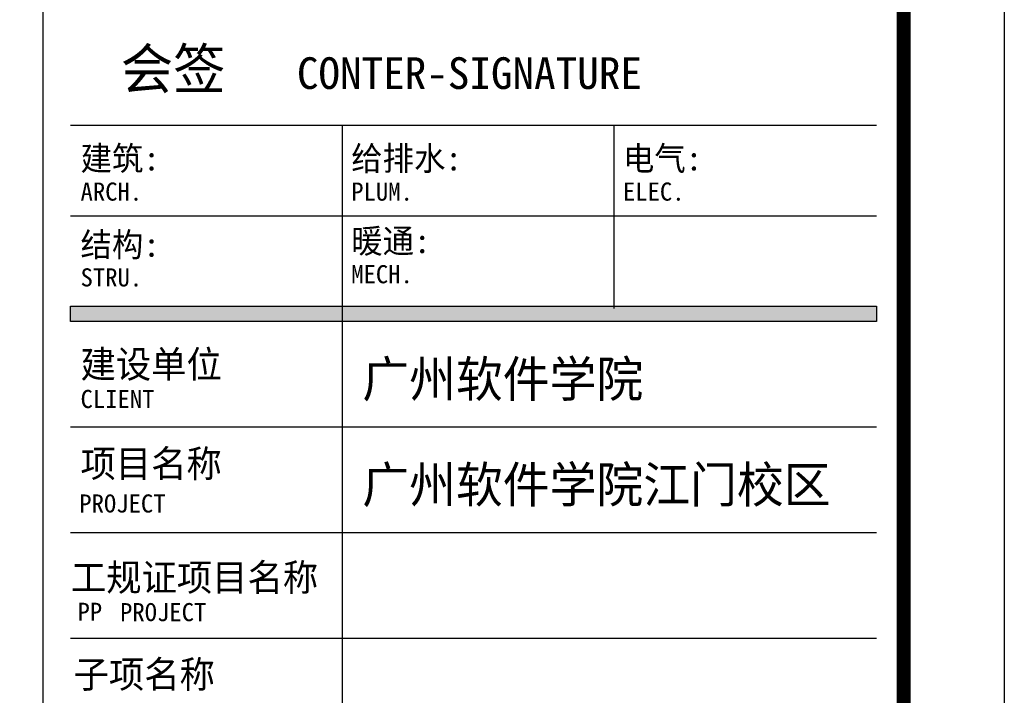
# Model space of a CAD drawing. Header units: millimetres. Extents: x 38389465 to 38395088, y 2473666 to 2480744.
# Tile 198 of 256: x 38391103 to 38391249, y 2479441 to 2479541. Entities that reach past the tile are written whole.
import ezdxf

# ---------------------------------------------------------------- set-up
doc = ezdxf.new("R2010")
doc.units = ezdxf.units.MM
doc.header["$LTSCALE"] = 2
doc.layers.get('0').update_dxf_attribs({"linetype": 'CONTINUOUS', "lineweight": 9})
doc.layers.add('PUB_TITLE', color=4, linetype='CONTINUOUS')
doc.styles.add('图框-宋体', font='txt')

# ---------------------------------------------------------------- blocks, each defined once
blk = doc.blocks.new('A$C69596FC1')
at = {"layer": 'PUB_TITLE'}
blk.add_hatch(color=256, dxfattribs=at).paths.add_polyline_path([(109620, 10990), (109620, 10840), (117630, 10840), (117630, 10990)])
for p, q in [((118900, 84100), (118900, 0)), ((117900, 1000), (117900, 83100)), ((109620, 12790), (117630, 12790)), ((112320, 12790), (112320, 10990)), ((115020, 12790), (115020, 10968.6)), ((109620, 11890), (117630, 11890)), ((109620, 10840), (109620, 10990)), ((109620, 10990), (117630, 10990)), ((109620, 10840), (109620, 10990)), ((112320, 10990), (112320, 5240)), ((117630, 10990), (117630, 10840)), ((117630, 10840), (109620, 10840)), ((109620, 9790), (117630, 9790)), ((109620, 8740), (117630, 8740)), ((109620, 7690), (117630, 7690))]:
    blk.add_line(p, q, dxfattribs=at)
at = {"layer": 'PUB_TITLE', "ltscale": 0.1}
blk.add_line((109350, 1000), (109350, 83100), dxfattribs=at)
at = {"layer": 'PUB_TITLE', "const_width": 140}
blk.add_lwpolyline([(1000, 83100), (117900, 83100), (117900, 1000), (1000, 1000), (1000, 83100)], dxfattribs=at)
at = {"layer": 'PUB_TITLE', "ltscale": 0.1, "style": '图框-宋体'}
for s, height, p in [('会签', 400, (110120, 13150)), ('CONTER-SIGNATURE', 315, (111870, 13150)), ('建筑:', 240, (109720, 12340)), ('给排水:', 240, (112410, 12340)), ('电气:', 240, (115110, 12340)), ('ARCH.', 180, (109720, 12040)), ('PLUM.', 180, (112410, 12040)), ('ELEC.', 180, (115110, 12040)), ('结构:', 240, (109720, 11482.9)), ('暖通:', 240, (112410, 11518.6)), ('STRU.', 180, (109720, 11187.1)), ('MECH.', 180, (112410, 11218.6)), ('建设单位', 270, (109720, 10278.3)), ('CLIENT', 180, (109720, 9978.3)), ('项目名称', 270, (109720, 9290.9)), ('PROJECT', 180, (109707.4, 8939.4)), ('工规证项目名称', 270, (109624.5, 8159.5)), ('PP', 180, (109689.9, 7862.9)), ('PROJECT', 180, (110112.7, 7859.5)), ('子项名称', 270, (109651.1, 7196.1))]:
    blk.add_text(s, height=height, dxfattribs=at).set_placement(p)
at = {"layer": 'PUB_TITLE', "color": 201, "ltscale": 0.1, "style": '图框-宋体'}
for s, p in [('广州软件学院', (112520, 10087.7)), ('广州软件学院江门校区', (112520, 9037.7))]:
    blk.add_text(s, height=357.95, dxfattribs=at).set_placement(p)

msp = doc.modelspace()

# ---------------------------------------------------------------- block references
at = {"linetype": 'ByBlock', "xscale": 0.01500000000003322, "yscale": 0.01500000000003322, "zscale": 0.01500000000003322}
msp.add_blockref('A$C69596FC1', (38389465.971, 2479333.814), dxfattribs=at)

doc.saveas('drawing.dxf')
